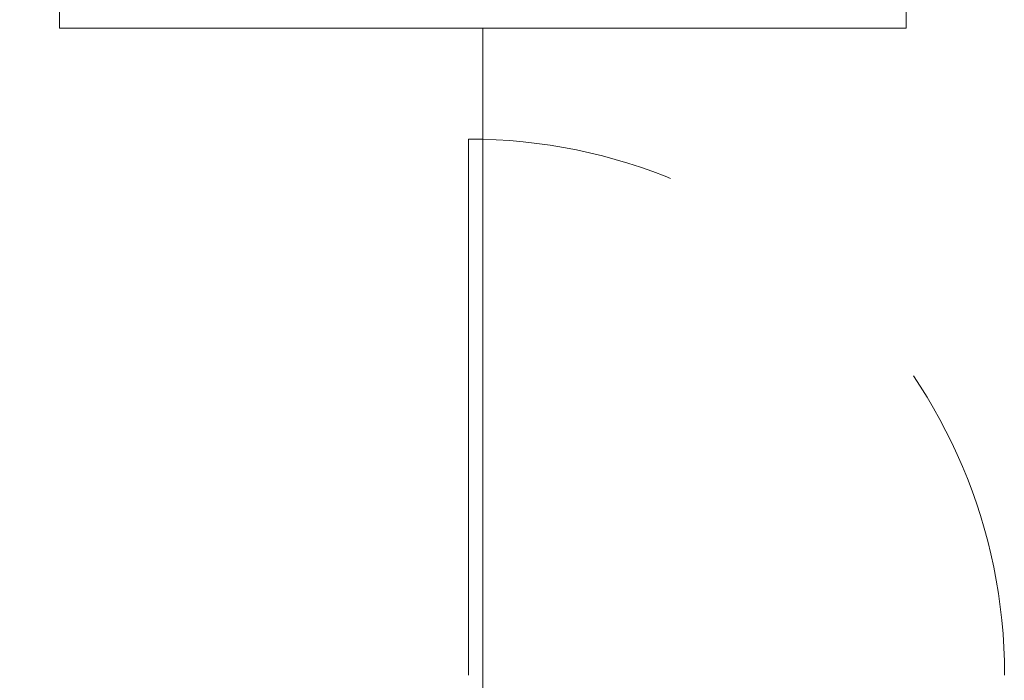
# Model space of a CAD drawing. Header units: centimetres. Extents: x -1253 to 21770, y -8842 to 3590.
# Tile 28 of 120: x 299 to 392, y 1020 to 1083. Entities that reach past the tile are written whole.
import ezdxf

# ---------------------------------------------------------------- set-up
doc = ezdxf.new("R2010")
doc.units = ezdxf.units.CM
doc.linetypes.add('Dash', pattern=[60, 30, -30])
for name, color, linetype, lineweight in [('A-DETL', 90, 'Continuous', 9), ('A-DOOR', 31, 'Continuous', 13), ('A-DOOR-HDLN', 31, 'Dash', 9), ('A-WALL-IDEN', 211, 'Continuous', 13)]:
    doc.layers.add(name, color=color, linetype=linetype, lineweight=lineweight)

# ---------------------------------------------------------------- blocks, each defined once
blk = doc.blocks.new('Schueco_FWS_ADS-75-SimplySmart_inw_Family-02 - FWS SI insert unit 90-2368450-6_piętro IV __13_80 m_ - stan projektowany')
at = {"layer": 'A-DOOR'}
blk.add_line((72.3, -58.25), (72.3, -7.6), dxfattribs=at)
at = {"layer": 'A-DOOR-HDLN'}
blk.add_arc((72.3, -7.6), 50.65, 180, 270, dxfattribs=at)
blk = doc.blocks.new('ET sciana_AT7 - 10mm-2270614-6_piętro IV __13_80 m_ - stan projektowany')
at = {"layer": 'A-WALL-IDEN'}
for p, q in [((-0.4, 0.196875), (0.4, 0.196875)), ((-0.4, -0.203125), (-0.4, 0.196875)), ((0.4, 0.196875), (0.4, -0.203125)), ((-0.4, -0.203125), (0.4, -0.203125))]:
    blk.add_line(p, q, dxfattribs=at)

msp = doc.modelspace()

# ---------------------------------------------------------------- linework, layer by layer
at = {"layer": 'A-DETL', "linetype": 'Dash', "lineweight": 25}
msp.add_open_spline([(-555.623, 1472.575), (-478.908, 1472.575), (-450.623, 1472.575), (-439.123, 1472.575), (-439.123, 1461.075), (-439.123, 1432.79), (-439.123, 1329.11), (-439.123, 1326.281), (-439.123, 1289.326), (-402.167, 1289.326), (-399.339, 1289.326), (54.377, 1289.326), (347.204, 1289.326), (391.666, 1289.326), (413.877, 1267.114), (413.877, 1211.148), (413.877, 1019.9)], degree=3, knots=[0, 0, 0, 0, 1.274059, 1.834911, 2.395763, 3.964714, 5.438832, 7.007784, 7.847024, 8.686264, 14.083246, 22.278473, 30.929004, 34.961158, 36.402966, 39.45005, 39.45005, 39.45005, 39.45005], dxfattribs=at)
at = {"layer": 'A-WALL-IDEN'}
msp.add_line((342.927, 1013.376), (342.927, 1082.111), dxfattribs=at)

# ---------------------------------------------------------------- block references
at = {"layer": 'A-DOOR', "rotation": 180}
msp.add_blockref('Schueco_FWS_ADS-75-SimplySmart_inw_Family-02 - FWS SI insert unit 90-2368450-6_piętro IV __13_80 m_ - stan projektowany', (413.877, 1013.376), dxfattribs=at)
at = {"layer": 'A-WALL-IDEN', "xscale": 99.99999999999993, "yscale": 99.99999999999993, "zscale": 99.99999999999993}
msp.add_blockref('ET sciana_AT7 - 10mm-2270614-6_piętro IV __13_80 m_ - stan projektowany', (342.927, 1102.423), dxfattribs=at)

doc.saveas('drawing.dxf')
